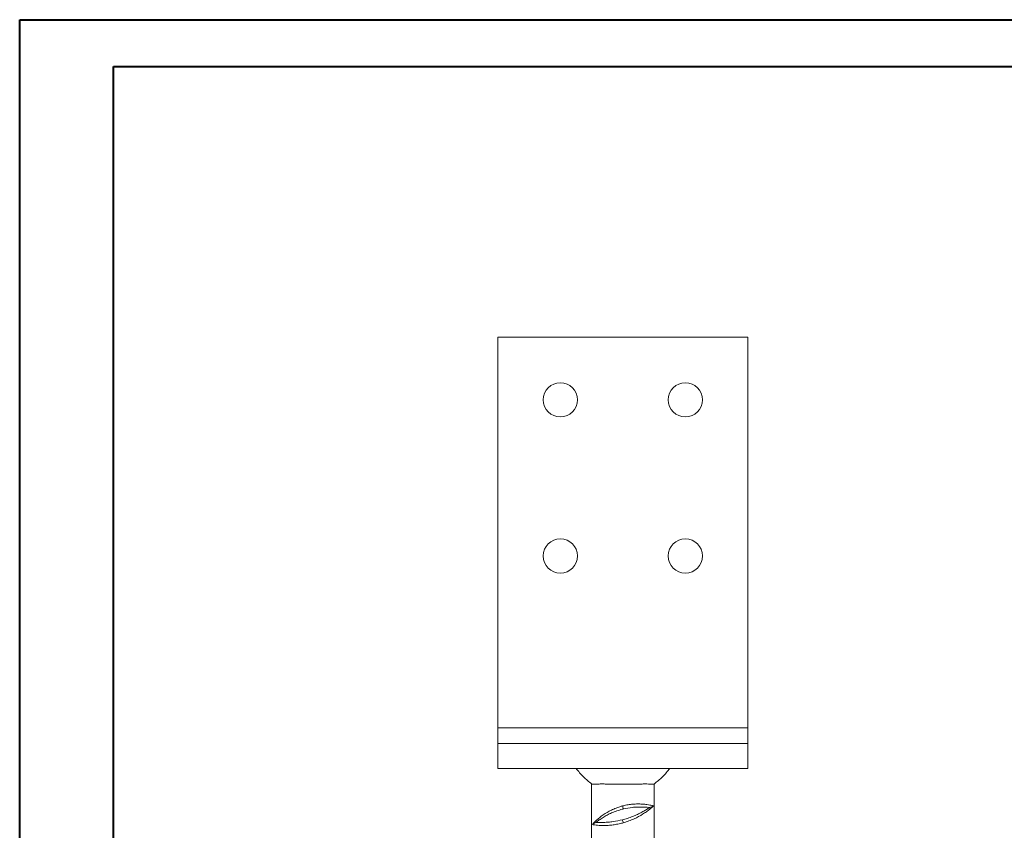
# Model space of a CAD drawing. Header units: millimetres. Extents: x 0 to 210, y 0 to 297.
# Tile 8 of 14: x 0 to 105, y 211 to 297. Entities that reach past the tile are written whole.
import ezdxf

# ---------------------------------------------------------------- set-up
doc = ezdxf.new("R2010")
doc.units = ezdxf.units.MM

msp = doc.modelspace()

# ---------------------------------------------------------------- linework, layer by layer
at = {"color": 7, "linetype": 'Continuous', "lineweight": 40}
for p, q in [((0.08, 0.21), (0.08, 297.21)), ((0.08, 297.21), (210.08, 297.21)), ((10.08, 292.21), (205.08, 292.21)), ((10.08, 5.21), (10.08, 292.21))]:
    msp.add_line(p, q, dxfattribs=at)
at = {"color": 7, "linetype": 'Continuous', "lineweight": 15}
for p, q in [((51.07, 263.32), (51.07, 221.65)), ((77.74, 263.32), (51.07, 263.32)), ((77.74, 221.65), (77.74, 263.32)), ((77.74, 221.65), (51.07, 221.65)), ((51.07, 221.65), (51.07, 219.99)), ((77.74, 219.99), (77.74, 221.65)), ((51.07, 219.99), (51.07, 217.32)), ((51.07, 219.99), (77.74, 219.99)), ((77.74, 219.99), (77.74, 217.32)), ((51.07, 217.32), (77.74, 217.32)), ((61.07, 215.65), (61.07, 133.99)), ((67.74, 133.99), (67.74, 215.65)), ((61.15, 211.32), (61.28, 211.47))]:
    msp.add_line(p, q, dxfattribs=at)
for centre in [(57.74, 256.65), (71.07, 256.65), (57.74, 239.99), (71.07, 239.99)]:
    msp.add_circle(centre, 1.83, dxfattribs=at)
for centre, radius, start, end in [((58.37, 211.47), 6.27, 14.0477, 17.1072), ((70.15, 213.36), 5.99, 194.7822, 197.9847)]:
    msp.add_arc(centre, radius, start, end, dxfattribs=at)
for points, knots in [([(59.41, 217.32), (59.66, 217.01), (60.16, 216.39), (60.78, 215.89), (61.09, 215.65)], [0, 0, 0, 0, 0.500016, 1, 1, 1, 1]), ([(67.73, 215.65), (68.04, 215.89), (68.66, 216.39), (69.16, 217.01), (69.41, 217.32)], [0, 0, 0, 0, 0.4999839, 1, 1, 1, 1]), ([(61.07, 215.65), (61.08, 215.65), (61.1, 215.65), (61.25, 215.65), (61.48, 215.65), (61.79, 215.65), (62.18, 215.66), (62.63, 215.65), (63.13, 215.65), (63.67, 215.65), (64.23, 215.65), (64.8, 215.65), (65.35, 215.65), (65.88, 215.65), (66.36, 215.65), (66.79, 215.66), (67.15, 215.65), (67.43, 215.65), (67.63, 215.65), (67.73, 215.65), (67.73, 215.65), (67.73, 215.65)], [0, 0, 0, 0, 0.054168, 0.107095, 0.161557, 0.214484, 0.268946, 0.321874, 0.376337, 0.429265, 0.483728, 0.536656, 0.591118, 0.644046, 0.698509, 0.751437, 0.8059, 0.858828, 0.913291, 0.966218, 1, 1, 1, 1]), ([(61.28, 211.47), (61.36, 211.56), (61.52, 211.72), (61.89, 212.05), (62.4, 212.44), (63.01, 212.8), (63.68, 213.1), (64.09, 213.23), (64.32, 213.3), (64.36, 213.31)], [0, 0, 0, 0, 0.176948, 0.316797, 0.460642, 0.712753, 0.839281, 0.969393, 1, 1, 1, 1]), ([(67.66, 213.32), (67.55, 213.35), (67.39, 213.39), (66.96, 213.47), (66.56, 213.51), (66.1, 213.53), (65.6, 213.52), (65.08, 213.46), (64.67, 213.39), (64.43, 213.33), (64.36, 213.31)], [0, 0, 0, 0, 0.233107, 0.354376, 0.479145, 0.600196, 0.725212, 0.838867, 0.956087, 1, 1, 1, 1]), ([(67.24, 213.14), (67.21, 213.15), (67.08, 213.16), (66.81, 213.18), (66.4, 213.2), (65.92, 213.2), (65.28, 213.15), (64.77, 213.05), (64.45, 212.99)], [0, 0, 0, 0, 0.046817, 0.211266, 0.375687, 0.542427, 0.709124, 1, 1, 1, 1]), ([(67.24, 213.14), (67.24, 213.15), (67.33, 213.17), (67.48, 213.22), (67.61, 213.28), (67.65, 213.31), (67.66, 213.32)], [0, 0, 0, 0, 0.002319, 0.362342, 0.736249, 1, 1, 1, 1]), ([(67.66, 213.32), (67.62, 213.28), (67.55, 213.21), (67.44, 213.11), (67.4, 213.08)], [0, 0, 0, 0, 0.653817, 1, 1, 1, 1]), ([(64.45, 212.99), (64.41, 212.98), (64.17, 212.92), (63.74, 212.79), (63.2, 212.57), (62.71, 212.34), (62.27, 212.08), (61.87, 211.81), (61.65, 211.64), (61.55, 211.55)], [0, 0, 0, 0, 0.037857, 0.196176, 0.354623, 0.510864, 0.667161, 0.833619, 1, 1, 1, 1]), ([(64.36, 211.84), (64.39, 211.84), (64.62, 211.9), (65.04, 212.03), (65.59, 212.24), (66.1, 212.47), (66.54, 212.7), (66.93, 212.94), (67.13, 213.07), (67.24, 213.14)], [0, 0, 0, 0, 0.029406, 0.19231, 0.360332, 0.522105, 0.687879, 0.842221, 1, 1, 1, 1]), ([(67.4, 213.08), (67.35, 213.04), (67.21, 212.92), (66.92, 212.7), (66.41, 212.35), (65.77, 212), (65.05, 211.7), (64.65, 211.58), (64.45, 211.51)], [0, 0, 0, 0, 0.094407, 0.249033, 0.40379, 0.686999, 0.843562, 1, 1, 1, 1]), ([(61.15, 211.32), (61.16, 211.34), (61.2, 211.37), (61.31, 211.45), (61.45, 211.52), (61.55, 211.55), (61.55, 211.55)], [0, 0, 0, 0, 0.260406, 0.623433, 0.997641, 1, 1, 1, 1]), ([(61.15, 211.32), (61.19, 211.31), (61.29, 211.3), (61.53, 211.27), (61.86, 211.24), (62.26, 211.22), (62.72, 211.23), (63.22, 211.27), (63.73, 211.35), (64.15, 211.43), (64.39, 211.5), (64.45, 211.51)], [0, 0, 0, 0, 0.119029, 0.238064, 0.359995, 0.481907, 0.602951, 0.72397, 0.839776, 0.955603, 1, 1, 1, 1]), ([(61.55, 211.55), (61.57, 211.55), (61.7, 211.55), (61.96, 211.55), (62.37, 211.55), (62.85, 211.58), (63.5, 211.65), (64.02, 211.76), (64.36, 211.84)], [0, 0, 0, 0, 0.047374, 0.207357, 0.37187, 0.532958, 0.698981, 1, 1, 1, 1])]:
    msp.add_open_spline(points, degree=3, knots=knots, dxfattribs=at)

doc.saveas('drawing.dxf')
